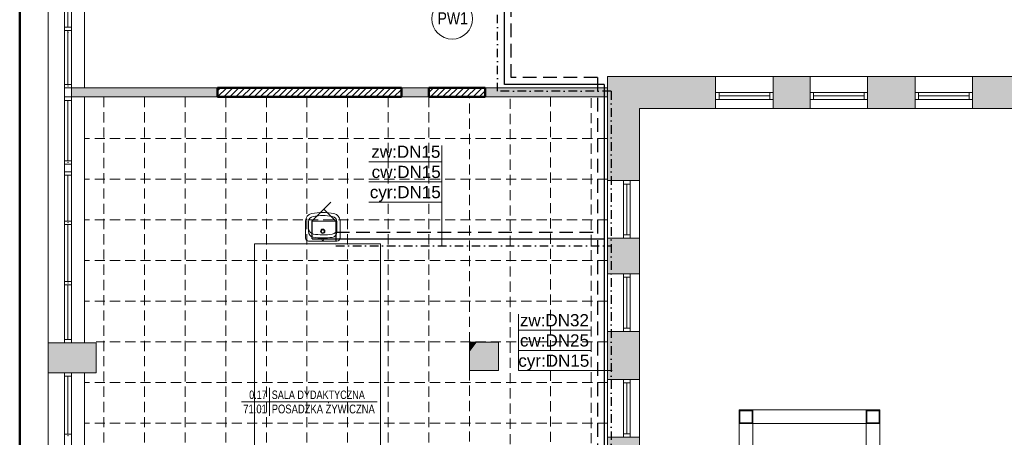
# Model space of a CAD drawing. Header units: millimetres. Extents: x -23540 to 53212, y -37964 to 41185.
# Tile 43 of 203: x -9233 to -7778, y -31015 to -30398. Entities that reach past the tile are written whole.
import ezdxf
from ezdxf.enums import TextEntityAlignment as Align

# ---------------------------------------------------------------- set-up
doc = ezdxf.new("R2010")
doc.units = ezdxf.units.MM
for name, pattern in [('DASHDOT', [1, 0.5, -0.25, 0, -0.25]), ('DASHED', [0.75, 0.5, -0.25]), ('DASHEDX2', [1.5, 1, -0.5])]:
    doc.linetypes.add(name, pattern=pattern)
doc.layers.get('0').update_dxf_attribs({"lineweight": 18})
for name, color, linetype, lineweight in [('BA_met', 7, 'Continuous', 18), ('M_Ramki rysunków', 2, 'Continuous', 18), ('mm_CWP', 210, 'DASHDOT', 30), ('mm_CWU', 20, 'DASHED', 30), ('mm_woda_armatura', 7, 'Continuous', 20), ('mm_woda_opisy', 7, 'Continuous', 13), ('mm_ZWU', 5, 'Continuous', 30), ('PG_PRZERYWANE_ŚREDNIE', 1, 'DASHEDX2', 18), ('PG_WIDOKOWE_CIENKIE', 1, 'Continuous', 18), ('PG_ŚCIANY_DZIAŁOWE', 3, 'Continuous', 18)]:
    doc.layers.add(name, color=color, linetype=linetype, lineweight=lineweight)
doc.styles.add('ROMANS', font='bikromsw.shx', dxfattribs={"width": 0.8})
doc.styles.get("Standard").update_dxf_attribs({"font": 'arial.ttf'})
doc.linetypes.add('HOT_WATER_SUPPLY', pattern='A,0.5,-0.2,["HW",Standard,S=0.1,R=0,X=-0.1,Y=-0.05],-0.2', length=0.9)

# ---------------------------------------------------------------- blocks, each defined once
blk = doc.blocks.new('bikmet')
blk.add_line((0, 1.65), (0, -1.65))
at = {"style": 'ROMANS', "width": 0.8}
blk.add_attdef('NRPOM', text='', height=1, dxfattribs=at).set_placement((-0.33, 0.33), align=Align.RIGHT)
blk.add_attdef('NWAPOM', (0.25, 0.33), '', height=1, dxfattribs=at)
blk.add_attdef('RAREA', text='', height=1.04, dxfattribs=at).set_placement((-0.33, -0.33), align=Align.TOP_RIGHT)
blk.add_attdef('PODLOGA', text='', height=1.04, dxfattribs=at).set_placement((0.25, -0.33), align=Align.TOP_LEFT)
blk = doc.blocks.new('umywalka')
at = {"layer": 'mm_CWU', "ltscale": 100}
blk.add_line((32174.6, 5293.3), (32174.6, 5276.9), dxfattribs=at)
at = {"layer": 'mm_woda_armatura', "linetype": 'Continuous'}
for p, q in [((32167.3, 5321.4), (32139.2, 5293.3)), ((32156.9, 5311), (32174.6, 5293.3)), ((32174.6, 5293.3), (32139.2, 5293.3))]:
    blk.add_line(p, q, dxfattribs=at)
at = {"layer": 'mm_ZWU', "ltscale": 100}
blk.add_line((32139.2, 5293.3), (32139.2, 5266.9), dxfattribs=at)

msp = doc.modelspace()

# ---------------------------------------------------------------- hatches: boundary and pattern name
at = {"layer": 'PG_ŚCIANY_DZIAŁOWE', "true_color": 0x636466, "transparency": 33554610}
h = msp.add_hatch(color=251, dxfattribs=at)
h.dxf.hatch_style = 1
h.paths.add_polyline_path([(-8364.2, -30482.5), (-8364.2, -30636), (-8317.2, -30636), (-8317.2, -30571), (-8317.2, -30529.5), (-8204.7, -30529.5), (-8204.7, -30482.5)])
h = msp.add_hatch(color=251, dxfattribs=at)
h.dxf.hatch_style = 1
h.paths.add_polyline_path([(-8065.2, -30529.5), (-8065.2, -30482.5), (-8119.7, -30482.5), (-8119.7, -30529.5)])
h = msp.add_hatch(color=251, dxfattribs=at)
h.dxf.hatch_style = 1
h.paths.add_polyline_path([(-7980.2, -30482.5), (-7980.2, -30529.5), (-7910.2, -30529.5), (-7910.2, -30482.5)])
h = msp.add_hatch(color=251, dxfattribs=at)
h.dxf.hatch_style = 1
h.paths.add_polyline_path([(-7767.2, -30482.5), (-7825.2, -30482.5), (-7825.2, -30529.5), (-7767.2, -30529.5)])
h = msp.add_hatch(color=251, dxfattribs=at)
h.dxf.hatch_style = 1
h.paths.add_polyline_path([(-8940.2, -30499), (-9156.2, -30499), (-9156.2, -30512.5), (-8940.2, -30512.5)])
h = msp.add_hatch(color=251, dxfattribs=at)
h.dxf.hatch_style = 1
h.paths.add_polyline_path([(-8628.2, -30499), (-8668.7, -30499), (-8668.7, -30512.5), (-8628.2, -30512.5)])
h = msp.add_hatch(color=251, dxfattribs=at)
h.dxf.hatch_style = 1
h.paths.add_polyline_path([(-8364.2, -30499), (-8545.2, -30499), (-8545.2, -30512.5), (-8364.2, -30512.5)])
h = msp.add_hatch(color=251, dxfattribs=at)
h.dxf.hatch_style = 1
h.paths.add_polyline_path([(-8317.2, -30721), (-8364.2, -30721), (-8364.2, -30773.5), (-8317.2, -30773.5)])
h = msp.add_hatch(color=251, dxfattribs=at)
h.dxf.hatch_style = 1
h.paths.add_polyline_path([(-8317.2, -30858.5), (-8364.2, -30858.5), (-8364.2, -30929.5), (-8317.2, -30929.5)])
h = msp.add_hatch(color=251, dxfattribs=at)
h.dxf.hatch_style = 1
h.paths.add_polyline_path([(-9119.7, -30875.5), (-9190.7, -30875.5), (-9190.7, -30919.5), (-9119.7, -30919.5)])
h = msp.add_hatch(color=251, dxfattribs=at)
h.dxf.hatch_style = 1
h.paths.add_polyline_path([(-8525.2, -30916), (-8525.2, -30874.5), (-8557.4, -30874.5), (-8568.2, -30888.9), (-8568.2, -30916)])
h = msp.add_hatch(color=251, dxfattribs=at)
h.dxf.hatch_style = 1
h.paths.add_polyline_path([(-8557.4, -30874.5), (-8568.2, -30874.5), (-8568.2, -30888.9)])
h = msp.add_hatch(color=251, dxfattribs=at)
h.dxf.hatch_style = 1
h.paths.add_polyline_path([(-8364.2, -31068.7), (-8317.2, -31068.7), (-8317.2, -31014.5), (-8364.2, -31014.5)])

# ---------------------------------------------------------------- linework, layer by layer
at = {"color": 251, "true_color": 0x636466}
for p, q in [((-9190.7, -31836), (-9190.7, -29673.5)), ((-9166.2, -30499), (-9166.2, -30323)), ((-9161.2, -30409.3), (-9161.2, -30328)), ((-9156.2, -30323), (-9156.2, -30499)), ((-9136.7, -30499), (-9136.7, -30323)), ((-9156.2, -30409.3), (-9166.2, -30409.3)), ((-9156.2, -30414.6), (-9166.2, -30414.6)), ((-9161.2, -30494), (-9161.2, -30414.6)), ((-8364.2, -31295), (-8364.2, -30482.5)), ((-7530.2, -30482.5), (-8364.2, -30482.5)), ((-8204.7, -30529.5), (-8204.7, -30482.5)), ((-8119.7, -30529.5), (-8119.7, -30482.5)), ((-8065.2, -30529.5), (-8065.2, -30482.5)), ((-7980.2, -30529.5), (-7980.2, -30482.5)), ((-7910.2, -30529.5), (-7910.2, -30482.5)), ((-7825.2, -30529.5), (-7825.2, -30482.5)), ((-9156.2, -30494), (-9166.2, -30494)), ((-9166.2, -30875.5), (-9166.2, -30499)), ((-9156.2, -30499), (-9166.2, -30499)), ((-9156.2, -30499), (-9166.2, -30499)), ((-9156.2, -30875.5), (-9156.2, -30499)), ((-8628.2, -30499), (-9156.2, -30499)), ((-8628.2, -30512.5), (-8628.2, -30499)), ((-8545.2, -30512.5), (-8545.2, -30499)), ((-8364.2, -30499), (-8545.2, -30499)), ((-8364.2, -30499), (-8521.7, -30499)), ((-8119.7, -30506), (-8204.7, -30506)), ((-8199.7, -30506), (-8199.7, -30516)), ((-8124.7, -30506), (-8124.7, -30516)), ((-7980.2, -30506), (-8065.2, -30506)), ((-8060.2, -30506), (-8060.2, -30516)), ((-7985.2, -30506), (-7985.2, -30516)), ((-7825.2, -30506), (-7910.2, -30506)), ((-7905.2, -30506), (-7905.2, -30516)), ((-7830.2, -30506), (-7830.2, -30516)), ((-9156.2, -30512.5), (-9166.2, -30512.5)), ((-9156.2, -30517.5), (-9166.2, -30517.5)), ((-9161.2, -30606.6), (-9161.2, -30517.5)), ((-8628.2, -30512.5), (-9156.2, -30512.5)), ((-9136.7, -30875.5), (-9136.7, -30512.5)), ((-8364.2, -30512.5), (-8545.2, -30512.5)), ((-8119.7, -30516), (-8204.7, -30516)), ((-8124.7, -30511), (-8199.7, -30511)), ((-7980.2, -30516), (-8065.2, -30516)), ((-7985.2, -30511), (-8060.2, -30511)), ((-7825.2, -30516), (-7910.2, -30516)), ((-7830.2, -30511), (-7905.2, -30511)), ((-7583.2, -30529.5), (-8317.2, -30529.5)), ((-8317.2, -30571), (-8317.2, -30529.5)), ((-8317.2, -31270.5), (-8317.2, -30571)), ((-9156.2, -30606.6), (-9166.2, -30606.6)), ((-9156.2, -30606.6), (-9166.2, -30606.6)), ((-9156.2, -30611.6), (-9166.2, -30611.6)), ((-9156.2, -30611.6), (-9166.2, -30611.6)), ((-9156.2, -30611.6), (-9166.2, -30611.6)), ((-9166.2, -30623.1), (-9156.2, -30623.1)), ((-9156.2, -30623.1), (-9166.2, -30623.1)), ((-9156.2, -30628.1), (-9166.2, -30628.1)), ((-9161.2, -30695.7), (-9161.2, -30628.1)), ((-8317.2, -30636), (-8364.2, -30636)), ((-8340.7, -30636), (-8340.7, -30721)), ((-8330.7, -30636), (-8330.7, -30721)), ((-8340.7, -30641), (-8330.7, -30641)), ((-8335.7, -30641), (-8335.7, -30716)), ((-9156.2, -30695.7), (-9166.2, -30695.7)), ((-9156.2, -30700.7), (-9166.2, -30700.7)), ((-9161.2, -30784.8), (-9161.2, -30700.7)), ((-8317.2, -30721), (-8364.2, -30721)), ((-8340.7, -30716), (-8330.7, -30716)), ((-8317.2, -30773.5), (-8364.2, -30773.5)), ((-8340.7, -30773.5), (-8340.7, -30858.5)), ((-8340.7, -30778.5), (-8330.7, -30778.5)), ((-8335.7, -30778.5), (-8335.7, -30853.5)), ((-8330.7, -30773.5), (-8330.7, -30858.5)), ((-8330.7, -30774.5), (-8330.7, -30857.5)), ((-9156.2, -30784.8), (-9166.2, -30784.8)), ((-9156.2, -30789.8), (-9166.2, -30789.8)), ((-9161.2, -30870.5), (-9161.2, -30789.8)), ((-8340.7, -30853.5), (-8330.7, -30853.5)), ((-9156.2, -30870.5), (-9166.2, -30870.5)), ((-8317.2, -30858.5), (-8364.2, -30858.5)), ((-9119.7, -30875.5), (-9190.7, -30875.5)), ((-9156.2, -30875.5), (-9166.2, -30875.5)), ((-9119.7, -30919.5), (-9119.7, -30875.5)), ((-8568.2, -30916), (-8568.2, -30874.5)), ((-8525.2, -30874.5), (-8568.2, -30874.5)), ((-8525.2, -30916), (-8525.2, -30874.5)), ((-9119.7, -30919.5), (-9190.7, -30919.5)), ((-9166.2, -31473.5), (-9166.2, -30919.5)), ((-9156.2, -30919.5), (-9166.2, -30919.5)), ((-9156.2, -30924.5), (-9166.2, -30924.5)), ((-9161.2, -31010.1), (-9161.2, -30924.5)), ((-9156.2, -31473.5), (-9156.2, -30919.5)), ((-9136.7, -30919.5), (-9136.7, -31473.5)), ((-8525.2, -30916), (-8568.2, -30916)), ((-8317.2, -30929.5), (-8364.2, -30929.5)), ((-8340.7, -30929.5), (-8340.7, -31014.5)), ((-8330.7, -30929.5), (-8330.7, -31014.5)), ((-8330.7, -30930), (-8330.7, -31014)), ((-8340.7, -30934.5), (-8330.7, -30934.5)), ((-8335.7, -30934.5), (-8335.7, -31009.5)), ((-9156.2, -31010.1), (-9166.2, -31010.1)), ((-8317.2, -31014.5), (-8364.2, -31014.5)), ((-8340.7, -31009.5), (-8330.7, -31009.5))]:
    msp.add_line(p, q, dxfattribs=at)
at = {"color": 251, "lineweight": 20, "true_color": 0x636466}
for p, q in [((-8940.2, -30512.5), (-8940.2, -30499)), ((-8668.7, -30512.5), (-8668.7, -30499)), ((-8668.7, -30499), (-8668.7, -30509)), ((-8169.7, -31190.5), (-8169.7, -30974.5)), ((-8169.7, -30974.5), (-7962.2, -30974.5)), ((-8169.7, -30994.5), (-8169.7, -30974.5)), ((-8169.7, -30974.5), (-8149.7, -30974.5)), ((-8168.7, -30993.5), (-8168.7, -30975.5)), ((-8168.7, -30975.5), (-8150.7, -30975.5)), ((-8150.7, -30975.5), (-8150.7, -30993.5)), ((-8149.7, -30994.5), (-8149.7, -30974.5)), ((-8149.7, -30974.5), (-8149.7, -30994.5)), ((-7982.2, -30994.5), (-7982.2, -30974.5)), ((-7982.2, -30994.5), (-7982.2, -30974.5)), ((-7982.2, -30974.5), (-7962.2, -30974.5)), ((-7981.2, -30993.5), (-7981.2, -30975.5)), ((-7981.2, -30975.5), (-7963.2, -30975.5)), ((-7963.2, -30975.5), (-7963.2, -30993.5)), ((-7962.2, -30974.5), (-7962.2, -31190.5)), ((-7962.2, -30974.5), (-7962.2, -30994.5)), ((-8149.7, -30994.5), (-8169.7, -30994.5)), ((-8149.7, -30994.5), (-8169.7, -30994.5)), ((-8150.7, -30993.5), (-8168.7, -30993.5)), ((-8149.7, -31170.5), (-8149.7, -30994.5)), ((-8149.7, -30994.5), (-7982.2, -30994.5)), ((-7982.2, -30994.5), (-7982.2, -31170.5)), ((-7982.2, -30994.5), (-7962.2, -30994.5)), ((-7962.2, -30994.5), (-7982.2, -30994.5)), ((-7963.2, -30993.5), (-7981.2, -30993.5))]:
    msp.add_line(p, q, dxfattribs=at)
at = {"color": 251, "true_color": 0x636466}
for p in [(-9161.2, -30417.1), (-9161.2, -30496.5), (-9161.2, -30609.1), (-9161.2, -30609.1), (-9161.2, -30698.2), (-9161.2, -30698.2), (-9161.2, -30787.3), (-9161.2, -30787.3), (-9161.2, -31012.6), (-9161.2, -31012.6), (-9161.2, -31012.6), (-9161.2, -31012.6)]:
    msp.add_point(p, dxfattribs=at)
at = {"layer": 'BA_met', "color": 251, "true_color": 0x636466}
msp.add_line((-8904.8, -30962.4), (-8704.6, -30962.4), dxfattribs=at)
at = {"layer": 'M_Ramki rysunków', "color": 18, "lineweight": 50, "true_color": 0x000000}
msp.add_line((-9232.5, -32949), (-9232.5, -28849), dxfattribs=at)
at = {"layer": 'mm_CWP', "ltscale": 25}
for p, q in [((-8526.7, -30504), (-8526.7, -29855.5)), ((-8359.2, -30504), (-8526.7, -30504)), ((-8359.2, -30504), (-8359.2, -31244.6)), ((-8765.5, -30712.1), (-8765.5, -30732.1)), ((-8765.5, -30732.1), (-8359.2, -30732.1))]:
    msp.add_line(p, q, dxfattribs=at)
at = {"layer": 'mm_CWU', "ltscale": 40}
for p, q in [((-8506.7, -30484), (-8506.7, -29835.5)), ((-8379.2, -30484), (-8506.7, -30484)), ((-8379.2, -30484), (-8379.2, -31224.6)), ((-8765.5, -30712.1), (-8379.2, -30712.1))]:
    msp.add_line(p, q, dxfattribs=at)
at = {"layer": 'mm_woda_opisy'}
for p, q in [((-8609.1, -30732.1), (-8609.1, -30584.3)), ((-8717.1, -30608.1), (-8609.1, -30608.1)), ((-8717.1, -30637.9), (-8609.1, -30637.9)), ((-8717.1, -30667.7), (-8609.1, -30667.7)), ((-8495.8, -30916.4), (-8495.8, -30833)), ((-8387.9, -30856.8), (-8495.8, -30856.8)), ((-8387.9, -30886.6), (-8495.8, -30886.6)), ((-8357.4, -30916.4), (-8495.8, -30916.4))]:
    msp.add_line(p, q, dxfattribs=at)
msp.add_circle((-8593.8, -30397.1), 30, dxfattribs=at)
at = {"layer": 'mm_ZWU', "ltscale": 100}
for p, q in [((-8516.7, -30494), (-8516.7, -29855.5)), ((-8369.2, -30494), (-8516.7, -30494)), ((-8369.2, -30494), (-8369.2, -31234.6)), ((-8800.8, -30722.1), (-8369.2, -30722.1))]:
    msp.add_line(p, q, dxfattribs=at)
at = {"layer": 'PG_PRZERYWANE_ŚREDNIE', "color": 251, "lineweight": 15, "ltscale": 15, "true_color": 0x636466}
for p, q in [((-9108.2, -30512.5), (-9108.2, -31474)), ((-9048.2, -30512.5), (-9048.2, -31474)), ((-8988.2, -30512.5), (-8988.2, -31474)), ((-8928.2, -30512.5), (-8928.2, -31474)), ((-8868.2, -30512.5), (-8868.2, -31474)), ((-8808.2, -30512.5), (-8808.2, -31474)), ((-8748.2, -30512.5), (-8748.2, -31474)), ((-8688.2, -30512.5), (-8688.2, -31474)), ((-8628.2, -30512.5), (-8628.2, -31474)), ((-8568.2, -30874.5), (-8568.2, -30512.5)), ((-8508.3, -31295), (-8508.3, -30515.3)), ((-8448.4, -31291.6), (-8448.4, -30511.9)), ((-8388.4, -31293.7), (-8388.4, -30514.1)), ((-8364.2, -30574), (-9136.7, -30574)), ((-8364.2, -30634), (-9136.7, -30634)), ((-8364.2, -30694), (-9136.7, -30694)), ((-8364.2, -30754), (-9136.7, -30754)), ((-8364.2, -30814), (-9136.7, -30814)), ((-8364.2, -30874), (-9119.7, -30874)), ((-8568.2, -30916), (-8568.2, -31474)), ((-8364.2, -30934), (-9136.7, -30934)), ((-8364.2, -30994), (-9136.7, -30994))]:
    msp.add_line(p, q, dxfattribs=at)
at = {"layer": 'PG_WIDOKOWE_CIENKIE', "color": 251, "linetype": 'Continuous', "lineweight": 18, "true_color": 0x636466}
for p, q in [((-8940.2, -30503.5), (-8935.7, -30499)), ((-8940.2, -30512.5), (-8926.7, -30499)), ((-8931.2, -30512.5), (-8917.7, -30499)), ((-8922.2, -30512.5), (-8908.7, -30499)), ((-8913.3, -30512.5), (-8899.8, -30499)), ((-8904.3, -30512.5), (-8890.8, -30499)), ((-8895.3, -30512.5), (-8881.8, -30499)), ((-8886.3, -30512.5), (-8872.8, -30499)), ((-8877.3, -30512.5), (-8863.8, -30499)), ((-8868.4, -30512.5), (-8854.9, -30499)), ((-8859.4, -30512.5), (-8845.9, -30499)), ((-8850.4, -30512.5), (-8836.9, -30499)), ((-8841.4, -30512.5), (-8827.9, -30499)), ((-8832.4, -30512.5), (-8818.9, -30499)), ((-8823.5, -30512.5), (-8810, -30499)), ((-8814.5, -30512.5), (-8801, -30499)), ((-8805.5, -30512.5), (-8792, -30499)), ((-8796.5, -30512.5), (-8783, -30499)), ((-8787.5, -30512.5), (-8774, -30499)), ((-8778.6, -30512.5), (-8765.1, -30499)), ((-8769.6, -30512.5), (-8756.1, -30499)), ((-8760.6, -30512.5), (-8747.1, -30499)), ((-8751.6, -30512.5), (-8738.1, -30499)), ((-8742.6, -30512.5), (-8729.1, -30499)), ((-8733.7, -30512.5), (-8720.2, -30499)), ((-8724.7, -30512.5), (-8711.2, -30499)), ((-8715.7, -30512.5), (-8702.2, -30499)), ((-8706.7, -30512.5), (-8693.2, -30499)), ((-8697.7, -30512.5), (-8684.2, -30499)), ((-8688.8, -30512.5), (-8675.3, -30499)), ((-8679.8, -30512.5), (-8668.7, -30501.4)), ((-8628.2, -30505.8), (-8621.4, -30499)), ((-8625.9, -30512.5), (-8612.4, -30499)), ((-8616.9, -30512.5), (-8603.4, -30499)), ((-8607.9, -30512.5), (-8594.4, -30499)), ((-8599, -30512.5), (-8585.5, -30499)), ((-8590, -30512.5), (-8576.5, -30499)), ((-8581, -30512.5), (-8567.5, -30499)), ((-8572, -30512.5), (-8558.5, -30499)), ((-8563, -30512.5), (-8549.5, -30499)), ((-8554.1, -30512.5), (-8545.2, -30503.6)), ((-8670.8, -30512.5), (-8668.7, -30510.4))]:
    msp.add_line(p, q, dxfattribs=at)
at = {"layer": 'PG_WIDOKOWE_CIENKIE', "color": 251, "lineweight": 50, "true_color": 0x636466}
for p, q in [((-8940.2, -30499), (-8668.7, -30499)), ((-8940.2, -30512.5), (-8940.2, -30499)), ((-8668.7, -30499), (-8668.7, -30512.5)), ((-8628.2, -30499), (-8545.2, -30499)), ((-8628.2, -30512.5), (-8628.2, -30499)), ((-8545.2, -30499), (-8545.2, -30512.5)), ((-8668.7, -30512.5), (-8940.2, -30512.5)), ((-8545.2, -30512.5), (-8628.2, -30512.5))]:
    msp.add_line(p, q, dxfattribs=at)
at = {"layer": 'PG_WIDOKOWE_CIENKIE', "color": 251, "lineweight": 18, "true_color": 0x636466}
for p, q in [((-8810.3, -30695.3), (-8810.3, -30720.7)), ((-8805.8, -30696.8), (-8805.8, -30706.2)), ((-8764, -30707.2), (-8763.9, -30696.8)), ((-8759.4, -30695.3), (-8759.4, -30720.7)), ((-8805.9, -30711), (-8805.8, -30705.7)), ((-8805.8, -30708), (-8805.7, -30708)), ((-8764.1, -30711.7), (-8764, -30706.3)), ((-8764.1, -30708), (-8764, -30708)), ((-8764, -30700.8), (-8764, -30703.4)), ((-8764, -30701.6), (-8764, -30701.6)), ((-8764, -30702.7), (-8763.9, -30702.7)), ((-8764, -30703.4), (-8764, -30703.4)), ((-8764, -30703.4), (-8764, -30703.4)), ((-8764, -30706.2), (-8764, -30706.2)), ((-8805.8, -30725.2), (-8764, -30725.2))]:
    msp.add_line(p, q, dxfattribs=at)
at = {"layer": 'PG_WIDOKOWE_CIENKIE', "color": 251, "lineweight": 13, "true_color": 0x636466}
for p, q in [((-8885.9, -31198.4), (-8885.9, -30729.1)), ((-8885.9, -30729.1), (-8699.4, -30729.1)), ((-8699.4, -30729.1), (-8699.4, -31198.4))]:
    msp.add_line(p, q, dxfattribs=at)
at = {"layer": 'PG_WIDOKOWE_CIENKIE', "color": 251, "lineweight": 18, "true_color": 0x636466}
for centre, radius in [((-8784.9, -30710.7), 3.18), ((-8784.9, -30710.7), 2.27), ((-8784.9, -30723), 1.36)]:
    msp.add_circle(centre, radius, dxfattribs=at)
for centre, radius, start, end in [((-8799.4, -30695.3), 10.9, 100.2403, 180), ((-8797.6, -30696.8), 8.18, 99.1541, 180), ((-8784.9, -30775.8), 92.7, 79.7597, 100.2403), ((-8784.9, -30775.8), 88.2, 80.8459, 99.1541), ((-8772.2, -30696.8), 8.18, 0, 80.8459), ((-8770.3, -30695.3), 10.9, 0, 79.7597), ((-8797.7, -30711.2), 8.18, 179.1253, 259.9711), ((-8797.7, -30706.6), 8.18, 185.2076, 259.9711), ((-8772.2, -30711.6), 8.18, 278.2794, 359.1253), ((-8772.2, -30707), 8.18, 278.2794, 359.1253), ((-8805.8, -30720.7), 4.55, 180, 270), ((-8783.7, -30627.9), 88.2, 259.9711, 278.2794), ((-8783.8, -30632.4), 88.2, 259.9711, 278.2794), ((-8764, -30720.7), 4.55, 270, 0)]:
    msp.add_arc(centre, radius, start, end, dxfattribs=at)

# ---------------------------------------------------------------- block references
at = {"layer": 'BA_met', "color": 251, "true_color": 0x636466, "xscale": 12.5, "yscale": 12.5, "zscale": 12.5}
msp.add_blockref('bikmet', (-8863.4, -30962.4), dxfattribs=at).add_auto_attribs({'NRPOM': '0.17', 'NWAPOM': 'SALA DYDAKTYCZNA', 'RAREA': '71.01', 'PODLOGA': 'POSADZKA ŻYWICZNA'})
at = {"layer": 'mm_woda_armatura', "linetype": 'HOT_WATER_SUPPLY'}
msp.add_blockref('umywalka', (-40940.1, -35989), dxfattribs=at)

# ---------------------------------------------------------------- texts
at = {"layer": 'mm_woda_opisy', "char_height": 18}
for s, insert, width, attachment_point in [('{\\fArial Narrow|b0|i0|c238|p34;PW1}', (-8615.3, -30387.5), 763.223, 1), ('zw:DN15', (-8713.2, -30584.3), 263.528, 1), ('cw:DN15', (-8712.7, -30614.1), 263.528, 1), ('cyr:DN15', (-8715.4, -30643.9), 263.528, 1), ('zw:DN32', (-8391.8, -30833), 263.528, 3), ('cw:DN25', (-8391.7, -30862.8), 263.528, 3), ('cyr:DN15', (-8391.3, -30892.7), 263.528, 3)]:
    msp.add_mtext(s, dxfattribs=dict(at, insert=insert, width=width, attachment_point=attachment_point))

doc.saveas('drawing.dxf')
